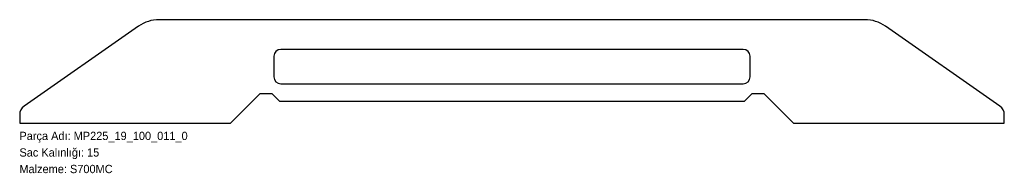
# Model space of a CAD drawing. Header units: millimetres. Extents: x 0 to 1427, y -72 to 150.
import ezdxf

# ---------------------------------------------------------------- set-up
doc = ezdxf.new("R2010")
doc.units = ezdxf.units.MM
doc.linetypes.add('SLD-Katı', pattern=[0])
doc.linetypes.add('SLD-Sürekli', pattern=[0])
doc.layers.add('METIN', color=96, linetype='SLD-Katı')
doc.styles.add('SLDTEXTSTYLE0', font='ARIAL.TTF', dxfattribs={"width": 0.948, "bigfont": 'bigfont'})
doc.styles.add('SLDTEXTSTYLE1', font='ARIAL.TTF', dxfattribs={"width": 0.948})

msp = doc.modelspace()

# ---------------------------------------------------------------- linework, layer by layer
at = {"color": 7, "linetype": 'SLD-Sürekli', "lineweight": 25}
for p, q in [((1225.3, 150.4), (202.5, 150.4)), ((172.6, 141), (6.8, 24.9)), ((1421, 24.9), (1255.2, 141)), ((1048.9, 107.4), (378.9, 107.4)), ((368.9, 97.4), (368.9, 67.4)), ((1058.9, 67.4), (1058.9, 97.4)), ((378.9, 57.4), (1048.9, 57.4)), ((305.9, 0.4), (348.9, 43.4)), ((348.9, 43.4), (365.9, 43.4)), ((365.9, 43.4), (376.9, 32.4)), ((1050.9, 32.4), (1061.9, 43.4)), ((1061.9, 43.4), (1078.9, 43.4)), ((1078.9, 43.4), (1121.9, 0.4)), ((376.9, 32.4), (1050.9, 32.4)), ((0.4, 12.6), (0.4, 0.4)), ((0.4, 0.4), (305.9, 0.4)), ((1121.9, 0.4), (1427.4, 0.4)), ((1427.4, 0.4), (1427.4, 12.6))]:
    msp.add_line(p, q, dxfattribs=at)
for centre, radius, start, end in [((202.5, 98.4), 52, 90, 125), ((1225.3, 98.4), 52, 55, 90), ((378.9, 97.4), 10, 90, 180), ((1048.9, 97.4), 10, 0, 90), ((378.9, 67.4), 10, 180, 270), ((1048.9, 67.4), 10, 270, 0), ((15.4, 12.6), 15, 125, 180), ((1412.4, 12.6), 15, 0, 55)]:
    msp.add_arc(centre, radius, start, end, dxfattribs=at)

# ---------------------------------------------------------------- texts
at = {"layer": 'METIN', "char_height": 12, "attachment_point": 1}
for s, insert, style in [('Parça Adı: MP225_19_100_011_0', (0, -12), 'SLDTEXTSTYLE0'), ('Sac Kalınlığı: 15', (0, -36), 'SLDTEXTSTYLE0'), ('Malzeme: S700MC', (0, -60), 'SLDTEXTSTYLE1')]:
    msp.add_mtext(s, dxfattribs=dict(at, insert=insert, style=style))

doc.saveas('drawing.dxf')
